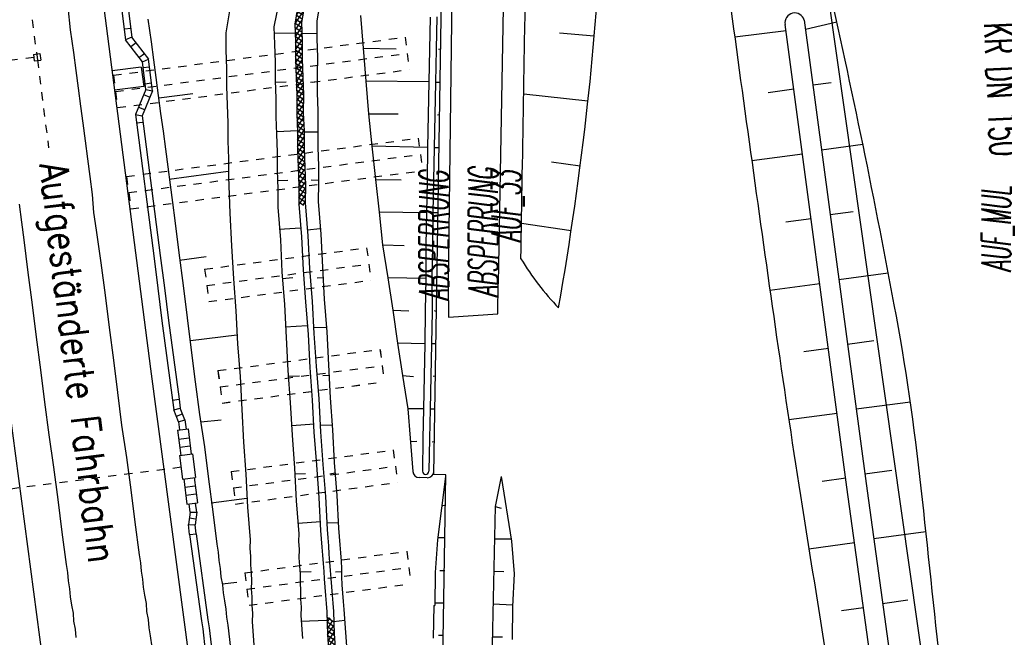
# Model space of a CAD drawing. Extents: x 447827 to 448299, y 438389 to 439851.
# Tile 79 of 116: x 447958 to 448019, y 439431 to 439469. Entities that reach past the tile are written whole.
import ezdxf
from ezdxf.enums import TextEntityAlignment as Align

# ---------------------------------------------------------------- set-up
doc = ezdxf.new("R2010")
doc.units = 0
doc.header["$LTSCALE"] = 2
doc.header["$MEASUREMENT"] = 0
for name, pattern in [('ACAD_ISO03W100', [0.5, 0.25, -0.25]), ('ACAD_ISO05W100', [0.5, 0.25, -0.25]), ('ACAD_ISO10W100W', [0.5, 0.25, -0.25]), ('AUSGEZOGEN', [0]), ('PUNKTX2', [0.5, 0.25, -0.25]), ('STRICHLINIEX2', [0.5, 0.25, -0.25])]:
    doc.linetypes.add(name, pattern=pattern)
doc.layers.get('0').update_dxf_attribs({"linetype": 'AUSGEZOGEN'})
for name, color, linetype in [('210-GRENZL-BAB', 7, 'AUSGEZOGEN'), ('ANMERKUNG', 7, 'CONTINUOUS'), ('BOESCHG', 250, 'AUSGEZOGEN'), ('DB-Bahnachse', 7, 'CONTINUOUS'), ('DB-Boeschungen', 15, 'CONTINUOUS'), ('DB-Gleisachsen', 7, 'CONTINUOUS'), ('DB-GRABEN', 15, 'AUSGEZOGEN'), ('DB-HZV-Stützscheiben', 15, 'CONTINUOUS'), ('DB-Ingenieurbauwerke', 15, 'CONTINUOUS'), ('DB-Kabelanlagen', 15, 'CONTINUOUS'), ('DB-Weg-Boeschungen', 15, 'CONTINUOUS'), ('DB-Wege', 15, 'CONTINUOUS'), ('FBRTOP', 250, 'AUSGEZOGEN'), ('STRASSE', 250, 'AUSGEZOGEN'), ('TEXTO', 4, 'CONTINUOUS')]:
    doc.layers.add(name, color=color, linetype=linetype)
doc.styles.add('ROMANS', font='romans.shx', dxfattribs={"width": 0.8})

# ---------------------------------------------------------------- blocks, each defined once
blk = doc.blocks.new('*X334')
at = {"color": 0, "linetype": 'ByBlock'}
for p, q in [((-313107, -137780), (-312900, -137572)), ((-312892, -137994), (-313107, -137780)), ((-312572, -137996), (-313075, -137493)), ((-312969, -137960), (-312685, -137676)), ((-312749, -138058), (-312522, -137831)), ((-312529, -138156), (-312249, -137877)), ((-312522, -137831), (-312469, -137779)), ((-312183, -138067), (-312473, -137777)), ((-312318, -138250), (-312572, -137996)), ((-312309, -138254), (-312188, -138134)), ((-312188, -138134), (-312029, -137975)), ((-311728, -138522), (-312183, -138067)), ((-312089, -138353), (-311809, -138073)), ((-311228, -138704), (-311899, -138033)), ((-311871, -138453), (-311589, -138171)), ((-311656, -138557), (-311369, -138269)), ((-311442, -138661), (-311207, -138426)), ((-311206, -138408), (-311325, -138289)), ((-311223, -138760), (-310929, -138466)), ((-311207, -138426), (-311149, -138368)), ((-310591, -139023), (-311206, -138408)), ((-310250, -139045), (-310750, -138545)), ((-311131, -138801), (-311228, -138704)), ((-311003, -138858), (-310710, -138565)), ((-310781, -138954), (-310496, -138669)), ((-310548, -139039), (-310281, -138773)), ((-310314, -139123), (-310252, -139061)), ((-310252, -139061), (-310054, -138864)), ((-310074, -139222), (-310250, -139045)), ((-309490, -139487), (-310147, -138830)), ((-310088, -139216), (-309821, -138948)), ((-309868, -139314), (-309588, -139034)), ((-308887, -139772), (-309649, -139010)), ((-309648, -139412), (-309368, -139132)), ((-309433, -139515), (-309148, -139230)), ((-309219, -139619), (-308928, -139329)), ((-308312, -140029), (-309080, -139261)), ((-309002, -139721), (-308708, -139427)), ((-308782, -139819), (-308488, -139525)), ((-308562, -139917), (-308272, -139627)), ((-307815, -140208), (-308506, -139517)), ((-308342, -140015), (-308058, -139731)), ((-308122, -140114), (-307843, -139834)), ((-307902, -140212), (-307808, -140117)), ((-307792, -139912), (-307894, -139810)), ((-307738, -140285), (-307815, -140208)), ((-307808, -140117), (-307622, -139932)), ((-307174, -140531), (-307792, -139912)), ((-307682, -140310), (-307402, -140030)), ((-307462, -140408), (-307178, -140124)), ((-306837, -140549), (-307319, -140067)), ((-307240, -140504), (-306948, -140212)), ((-306827, -140409), (-306718, -140301)), ((-306116, -140953), (-306798, -140270)), ((-307013, -140595), (-306827, -140409)), ((-306645, -140742), (-306837, -140549)), ((-306785, -140686), (-306489, -140389)), ((-306558, -140776), (-306259, -140478)), ((-306330, -140867), (-306029, -140566)), ((-305860, -140890), (-306281, -140470)), ((-306103, -140958), (-305846, -140701)), ((-305872, -141045), (-305573, -140747)), ((-305594, -141156), (-305860, -140890)), ((-305846, -140701), (-305801, -140656)), ((-305077, -141355), (-305760, -140672)), ((-305645, -141136), (-305346, -140837)), ((-305415, -141225), (-305118, -140928)), ((-304560, -141554), (-305231, -140883)), ((-305874, -141048), (-305872, -141045)), ((-305185, -141313), (-304891, -141019)), ((-304956, -141402), (-304663, -141109)), ((-304726, -141490), (-304431, -141195)), ((-304062, -141734), (-304701, -141094)), ((-304495, -141577), (-304195, -141278)), ((-304261, -141662), (-303959, -141360)), ((-303564, -141914), (-304202, -141275)), ((-304027, -141746), (-303723, -141442)), ((-303793, -141831), (-303487, -141525)), ((-303059, -142100), (-303713, -141446)), ((-303560, -141915), (-303252, -141607)), ((-303326, -142000), (-303021, -141695)), ((-302959, -141882), (-303224, -141617)), ((-303095, -142086), (-302965, -141957)), ((-302965, -141957), (-302794, -141786)), ((-302541, -142300), (-302959, -141882)), ((-302865, -142175), (-302566, -141876)), ((-302024, -142499), (-302699, -141823)), ((-302635, -142263), (-302339, -141967)), ((-302406, -142352), (-302111, -142058)), ((-301982, -142223), (-302170, -142035)), ((-301983, -142248), (-301884, -142149)), ((-302176, -142440), (-301983, -142248)), ((-301498, -142706), (-301982, -142223)), ((-301946, -142529), (-301655, -142238)), ((-301718, -142619), (-301425, -142326)), ((-301026, -142861), (-301645, -142241)), ((-301490, -142709), (-301195, -142415)), ((-301263, -142800), (-301002, -142539)), ((-301004, -142564), (-301127, -142441)), ((-301027, -142883), (-300736, -142592)), ((-300441, -143127), (-301004, -142564)), ((-301002, -142539), (-300966, -142503)), ((-300808, -142982), (-300506, -142680)), ((-299924, -143326), (-300610, -142640)), ((-301035, -142891), (-301027, -142883)), ((-300969, -142917), (-301026, -142861)), ((-300580, -143072), (-300278, -142770)), ((-300351, -143161), (-300050, -142860)), ((-300122, -143250), (-299822, -142950)), ((-299406, -143526), (-300086, -142845)), ((-299892, -143339), (-299594, -143040)), ((-299662, -143427), (-299365, -143130)), ((-298883, -143730), (-299560, -143053)), ((-299433, -143516), (-299137, -143220)), ((-299203, -143604), (-298909, -143310)), ((-298354, -143942), (-299034, -143261)), ((-298975, -143694), (-298681, -143401)), ((-298747, -143785), (-298452, -143490)), ((-298520, -143875), (-298222, -143578)), ((-298082, -143895), (-298510, -143467)), ((-298292, -143966), (-298071, -143745)), ((-297824, -144153), (-298082, -143895)), ((-298071, -143745), (-297993, -143667)), ((-298065, -144057), (-297763, -143755)), ((-297306, -144353), (-297992, -143667)), ((-297837, -144148), (-297535, -143845)), ((-297608, -144237), (-297308, -143936)), ((-297105, -144236), (-297469, -143872)), ((-297378, -144325), (-297090, -144037)), ((-297149, -144414), (-297116, -144380)), ((-297116, -144380), (-296853, -144118)), ((-296788, -144552), (-297105, -144236)), ((-297090, -144037), (-297080, -144027)), ((-296268, -144755), (-296939, -144083)), ((-296919, -144502), (-296625, -144208)), ((-296689, -144591), (-296398, -144299)), ((-296460, -144679), (-296168, -144388)), ((-296127, -144577), (-296410, -144294)), ((-296134, -144672), (-295938, -144476)), ((-296004, -144860), (-295709, -144565)), ((-295209, -145177), (-295892, -144494)), ((-296231, -144769), (-296134, -144672)), ((-295738, -144966), (-296127, -144577)), ((-295777, -144951), (-295479, -144653)), ((-295549, -145041), (-295249, -144742)), ((-294688, -145380), (-295374, -144694)), ((-295322, -145132), (-295020, -144830)), ((-295094, -145223), (-294792, -144921)), ((-294865, -145312), (-294565, -145011)), ((-294171, -145579), (-294853, -144896)), ((-294635, -145400), (-294337, -145102)), ((-293659, -145773), (-294324, -145107)), ((-294405, -145489), (-294110, -145193)), ((-294176, -145577), (-293882, -145284)), ((-293946, -145666), (-293653, -145372)), ((-293279, -145834), (-293795, -145318)), ((-293716, -145754), (-293379, -145417)), ((-293451, -145807), (-293105, -145461)), ((-292899, -145896), (-293378, -145417)), ((-293177, -145851), (-292831, -145505)), ((-292516, -145961), (-292999, -145478)), ((-292903, -145895), (-292557, -145550)), ((-292629, -145939), (-292294, -145605)), ((-292110, -146049), (-292619, -145540)), ((-292365, -145994), (-292030, -145659)), ((-291991, -145850), (-292221, -145620)), ((-291998, -145945), (-291767, -145714)), ((-291842, -146107), (-291503, -145769)), ((-291313, -146209), (-291819, -145703)), ((-292103, -146050), (-291998, -145945)), ((-291704, -146137), (-291991, -145850)), ((-291580, -146164), (-291231, -145814)), ((-291013, -146191), (-291421, -145784)), ((-291308, -146210), (-290991, -145893)), ((-290991, -145895), (-291041, -145845)), ((-291034, -146254), (-291016, -146236)), ((-291016, -146236), (-290683, -145903)), ((-290934, -146271), (-291013, -146191)), ((-290991, -145893), (-290957, -145859)), ((-290554, -146332), (-290991, -145895)), ((-290760, -146299), (-290409, -145947)), ((-290174, -146393), (-290661, -145906)), ((-290487, -146343), (-290136, -145993)), ((-290013, -146236), (-290281, -145968)), ((-290213, -146387), (-290010, -146184)), ((-289795, -146455), (-290013, -146236)), ((-290010, -146184), (-289864, -146039)), ((-289939, -146431), (-289592, -146084)), ((-289415, -146516), (-289899, -146033)), ((-289665, -146476), (-289320, -146131)), ((-289018, -146595), (-289516, -146097)), ((-289391, -146520), (-289056, -146185)), ((-289126, -146573), (-288793, -146240)), ((-288616, -146678), (-289124, -146171)), ((-288862, -146627), (-288529, -146295)), ((-288217, -146760), (-288722, -146255)), ((-288599, -146682), (-288266, -146349)), ((-287837, -146821), (-288321, -146338)), ((-288335, -146737), (-287993, -146395)), ((-288065, -146785), (-287719, -146439)), ((-287458, -146883), (-287936, -146404)), ((-287791, -146829), (-287445, -146483)), ((-287074, -146948), (-287557, -146465)), ((-287517, -146873), (-287171, -146528)), ((-287243, -146917), (-286906, -146581)), ((-286672, -147032), (-287177, -146527)), ((-286976, -146969), (-286643, -146636)), ((-286271, -147115), (-286778, -146608)), ((-286712, -147023), (-286379, -146691)), ((-286449, -147078), (-286116, -146745)), ((-285878, -147189), (-286376, -146691)), ((-286185, -147133), (-285845, -146792)), ((-285816, -146933), (-285979, -146771)), ((-285827, -147093), (-285571, -146837)), ((-285495, -147254), (-285816, -146933)), ((-285645, -147229), (-285297, -146881)), ((-285113, -147318), (-285599, -146832)), ((-285372, -147275), (-285023, -146925)), ((-284838, -147275), (-285220, -146893)), ((-284817, -146978), (-284840, -146955)), ((-284821, -147042), (-284749, -146969)), ((-284353, -147442), (-284817, -146978)), ((-285917, -147183), (-285827, -147093)), ((-285100, -147320), (-284821, -147042)), ((-284733, -147380), (-284838, -147275)), ((-284827, -147365), (-284475, -147014)), ((-284553, -147409), (-284201, -147058)), ((-283973, -147503), (-284461, -147016)), ((-284279, -147454), (-283927, -147102)), ((-283839, -147320), (-284081, -147077)), ((-284005, -147498), (-283839, -147333)), ((-283839, -147333), (-283662, -147156)), ((-283575, -147583), (-283839, -147320)), ((-283738, -147549), (-283401, -147212)), ((-283174, -147666), (-283691, -147149)), ((-283475, -147604), (-283139, -147269)), ((-282777, -147745), (-283285, -147237)), ((-283211, -147659), (-282878, -147325)), ((-282947, -147713), (-282703, -147469)), ((-282703, -147500), (-282879, -147325))]:
    blk.add_line(p, q, dxfattribs=at)
blk = doc.blocks.new('*X339')
at = {"color": 0, "linetype": 'ByBlock'}
for p, q in [((-257787, -151098), (-257836, -151049)), ((-257707, -151111), (-257360, -150764)), ((-257404, -151162), (-257642, -150924)), ((-257022, -151226), (-257448, -150800)), ((-257435, -151157), (-257089, -150811)), ((-257163, -151203), (-256818, -150858)), ((-256640, -151290), (-257125, -150805)), ((-256890, -151249), (-256544, -150902)), ((-256273, -151339), (-256740, -150872)), ((-256617, -151293), (-256263, -150939)), ((-255906, -151387), (-256368, -150925)), ((-256336, -151331), (-255982, -150976)), ((-256055, -151368), (-255701, -151013)), ((-255539, -151436), (-256002, -150974)), ((-255774, -151405), (-255419, -151051)), ((-255169, -151488), (-255635, -151022)), ((-255493, -151442), (-255142, -151091)), ((-254856, -151483), (-255268, -151071)), ((-255213, -151480), (-254869, -151137)), ((-254836, -151185), (-254887, -151134)), ((-254853, -151439), (-254597, -151183)), ((-254404, -151617), (-254836, -151185)), ((-254022, -151681), (-254504, -151198)), ((-254941, -151526), (-254853, -151439)), ((-254787, -151552), (-254856, -151483)), ((-254668, -151572), (-254325, -151228)), ((-254396, -151618), (-254052, -151274)), ((-254124, -151664), (-253847, -151388)), ((-253857, -151527), (-254122, -151262)), ((-253648, -151736), (-253857, -151527)), ((-253851, -151709), (-253497, -151355)), ((-253847, -151388), (-253778, -151318)), ((-253281, -151785), (-253744, -151322)), ((-253570, -151746), (-253216, -151392)), ((-252915, -151833), (-253377, -151371)), ((-253289, -151784), (-252935, -151429)), ((-252858, -151572), (-253010, -151419)), ((-253008, -151821), (-252865, -151678)), ((-252865, -151678), (-252653, -151467)), ((-252548, -151882), (-252858, -151572)), ((-252727, -151858), (-252372, -151504)), ((-252180, -151931), (-252644, -151468)), ((-252446, -151895), (-252091, -151541)), ((-251812, -151982), (-252277, -151516)), ((-252166, -151933), (-251810, -151578)), ((-251443, -152032), (-251910, -151565)), ((-251886, -151972), (-251529, -151615)), ((-251606, -152010), (-251248, -151652)), ((-251073, -152084), (-251544, -151613)), ((-251326, -152048), (-250970, -151692)), ((-250691, -152148), (-251177, -151662)), ((-251048, -152088), (-250698, -151738)), ((-250308, -152212), (-250800, -151721)), ((-250775, -152134), (-250425, -151784)), ((-249926, -152277), (-250417, -151785)), ((-250503, -152180), (-250153, -151830)), ((-250230, -152225), (-249881, -151876)), ((-249550, -152334), (-250034, -151850)), ((-249958, -152271), (-249607, -151920)), ((-249685, -152316), (-249327, -151958)), ((-249184, -152382), (-249652, -151914)), ((-249403, -152353), (-249047, -151996)), ((-248817, -152431), (-249284, -151964)), ((-249122, -152390), (-248767, -152034)), ((-248646, -152284), (-248915, -152014)), ((-248841, -152427), (-248642, -152228)), ((-248450, -152479), (-248646, -152284)), ((-248642, -152228), (-248487, -152072)), ((-248560, -152465), (-248209, -152114)), ((-248073, -152538), (-248547, -152064)), ((-248281, -152503), (-247937, -152159)), ((-247691, -152603), (-248173, -152120)), ((-248008, -152549), (-247665, -152205)), ((-247647, -152328), (-247791, -152184)), ((-247660, -152518), (-247392, -152251)), ((-247308, -152667), (-247647, -152328)), ((-247464, -152641), (-247120, -152297)), ((-246926, -152731), (-247408, -152248)), ((-247191, -152687), (-246845, -152340)), ((-246668, -152671), (-247026, -152313)), ((-246648, -152373), (-246655, -152366)), ((-246654, -152467), (-246564, -152378)), ((-246192, -152828), (-246648, -152373)), ((-247736, -152595), (-247660, -152518)), ((-246919, -152732), (-246654, -152467)), ((-246559, -152779), (-246668, -152671)), ((-246638, -152769), (-246283, -152415)), ((-246356, -152806), (-246002, -152452)), ((-245826, -152876), (-246288, -152414)), ((-246075, -152843), (-245721, -152489)), ((-245459, -152925), (-245921, -152463)), ((-245794, -152881), (-245440, -152526)), ((-245092, -152973), (-245555, -152511)), ((-245513, -152918), (-245159, -152563)), ((-245232, -152955), (-244878, -152601)), ((-244726, -153022), (-245188, -152560)), ((-244951, -152992), (-244597, -152638)), ((-244359, -153070), (-244821, -152608)), ((-244670, -153029), (-244316, -152675)), ((-243736, -153375), (-244455, -152657)), ((-244389, -153066), (-244067, -152744)), ((-244119, -153114), (-243880, -152875)), ((-242735, -154058), (-244006, -152787)), ((-243930, -153243), (-243693, -153007)), ((-243740, -153372), (-243506, -153137)), ((-243551, -153501), (-243315, -153265)), ((-243362, -153630), (-243125, -153393)), ((-243173, -153759), (-242936, -153522)), ((-242514, -153961), (-242992, -153483)), ((-242984, -153888), (-242749, -153654)), ((-242795, -154017), (-242562, -153785)), ((-242605, -154146), (-242520, -154061)), ((-242520, -154061), (-242374, -153915)), ((-241733, -154741), (-242514, -153961)), ((-242416, -154275), (-242177, -154036)), ((-242227, -154405), (-241980, -154157)), ((-241554, -154603), (-242030, -154126)), ((-242038, -154534), (-241786, -154282)), ((-241849, -154663), (-241606, -154420)), ((-241660, -154792), (-241559, -154691)), ((-241559, -154691), (-241426, -154558)), ((-240732, -155425), (-241554, -154603)), ((-241471, -154921), (-241243, -154693)), ((-241281, -155050), (-241046, -154814)), ((-241092, -155179), (-240849, -154936)), ((-240594, -155245), (-240989, -154849)), ((-240903, -155308), (-240652, -155057)), ((-240714, -155437), (-240599, -155322)), ((-240599, -155322), (-240455, -155178)), ((-239730, -156108), (-240594, -155245)), ((-240525, -155566), (-240259, -155300)), ((-238729, -156791), (-240159, -155362)), ((-240336, -155695), (-240065, -155424)), ((-240147, -155824), (-239885, -155562)), ((-239957, -155953), (-239704, -155700)), ((-239768, -156082), (-239521, -155835)), ((-239579, -156211), (-239324, -155957)), ((-239390, -156340), (-239128, -156078)), ((-239201, -156469), (-238933, -156201)), ((-238178, -157024), (-239118, -156084)), ((-239012, -156598), (-238746, -156332)), ((-238822, -156727), (-238559, -156464)), ((-238633, -156856), (-238371, -156594)), ((-237814, -157069), (-238278, -156605)), ((-238444, -156985), (-238088, -156629)), ((-238166, -157025), (-237805, -156665)), ((-237451, -157115), (-237915, -156651)), ((-237883, -157061), (-237522, -156700)), ((-237600, -157096), (-237239, -156735)), ((-237087, -157160), (-237551, -156696)), ((-237318, -157132), (-236957, -156771)), ((-236723, -157206), (-237187, -156742)), ((-237035, -157167), (-236674, -156806)), ((-236349, -157262), (-236824, -156787)), ((-236752, -157202), (-236391, -156841)), ((-236469, -157238), (-236130, -156899)), ((-235939, -157354), (-236460, -156833)), ((-236207, -157294), (-235870, -156957)), ((-235575, -157400), (-236059, -156915)), ((-235948, -157353), (-235590, -156995)), ((-235211, -157445), (-235673, -156984)), ((-235665, -157388), (-235309, -157032)), ((-235382, -157424), (-235026, -157067)), ((-234847, -157491), (-235306, -157032)), ((-235100, -157459), (-234743, -157103)), ((-234484, -157536), (-234942, -157078)), ((-234817, -157495), (-234460, -157138)), ((-234120, -157582), (-234579, -157123)), ((-234534, -157530), (-234177, -157173)), ((-234251, -157565), (-233898, -157212)), ((-233731, -157652), (-234215, -157169)), ((-233343, -157723), (-233840, -157226)), ((-233968, -157601), (-233639, -157271)), ((-233707, -157658), (-233370, -157320)), ((-233447, -157716), (-233326, -157595)), ((-233326, -157421), (-233431, -157316))]:
    blk.add_line(p, q, dxfattribs=at)

msp = doc.modelspace()

# ---------------------------------------------------------------- linework, layer by layer
at = {"layer": '210-GRENZL-BAB', "flags": 128}
msp.add_lwpolyline([(448007.245, 439473.817), (448020.715, 439379.043)], dxfattribs=at)
at = {"layer": 'BOESCHG'}
for p, q in [((448006.369, 439468.243), (448008.285, 439468.688)), ((447993.452, 439467.816), (447991.326, 439467.996)), ((448005.181, 439468.123), (448002.047, 439467.736)), ((448006.826, 439464.824), (448007.943, 439464.973)), ((447993.065, 439463.835), (447989.132, 439464.267)), ((448005.659, 439464.555), (448004.099, 439464.347)), ((448007.356, 439460.859), (448009.884, 439461.197)), ((448006.189, 439460.59), (448003.087, 439460.176)), ((447992.589, 439459.863), (447990.827, 439460.092)), ((448007.886, 439456.894), (448009.281, 439457.081)), ((447992.035, 439455.902), (447989.001, 439456.356)), ((448006.719, 439456.626), (448005.18, 439456.42)), ((448008.417, 439452.93), (448011.439, 439453.334)), ((448007.249, 439452.661), (448004.201, 439452.254)), ((447991.404, 439451.952), (447991.403, 439451.952)), ((448008.947, 439448.965), (448010.554, 439449.18)), ((448007.778, 439448.696), (448006.273, 439448.495)), ((448009.478, 439445), (448012.788, 439445.443)), ((448008.308, 439444.731), (448005.353, 439444.337)), ((448010.008, 439441.036), (448011.657, 439441.256)), ((448008.838, 439440.767), (448007.399, 439440.574)), ((448010.551, 439437.073), (448013.742, 439437.511)), ((448009.381, 439436.804), (448006.587, 439436.42)), ((448009.925, 439432.841), (448008.57, 439432.655)), ((448011.095, 439433.11), (448012.631, 439433.321))]:
    msp.add_line(p, q, dxfattribs=at)
for points in [[(447988.966, 439454.18, -0.000232), (447989.135, 439464.454, -0.000368), (447989.25, 439470.93, -0.000045), (447989.464, 439482.493, -0.000346), (447989.493, 439483.989, -0.038863), (447989.76, 439486.714, -0.148923), (447990.091, 439487.364, -0.047226), (447990.359, 439487.594, -0.009044), (447991.882, 439488.63, -0.01151), (447992.645, 439489.104, -0.004608), (447993.083, 439489.357)], [(447991.27, 439451.179, 0.015376), (447993.044, 439463.654, 0.017375), (447993.888, 439474.773, 0.001603), (447994.002, 439477.78, -0.015761), (447994.022, 439478.086, -0.000968), (447994.084, 439478.709, -0.000232), (447994.35, 439481.306, -0.000982), (447994.436, 439482.124, -0.001485), (447994.495, 439482.664, -0.164485), (447994.709, 439483.121, -0.140021), (447995.218, 439483.418, -0.037387)]]:
    msp.add_lwpolyline(points, format="xyb", dxfattribs=at)
at = {"layer": 'BOESCHG', "flags": 128}
for points in [[(448038.241, 439267.784, 0.000778), (448036.246, 439282.201, 0.002453), (448035.584, 439286.771, 0.000122), (448029.615, 439326.509, 0.001203), (448028.997, 439330.551, 0.008468), (448025.29, 439352.004, -0.008608), (448021.65, 439373.11, -0.004878), (448019.783, 439386, -0.002599), (448016.641, 439410.245, -0.00587), (448015.8, 439417.727, 0.001959), (448013.455, 439440.167, 0.018966), (448011.807, 439451.375, 0.010111), (448007.501, 439472.179)], [(448001.807, 439469.503, 0.001912), (448004.609, 439449.398, 0.003711), (448006.169, 439439.057, 0.000684), (448010.173, 439414.01, -0.003123), (448011.023, 439408.52, -0.010795), (448013.215, 439391.184, 0.009739), (448015.605, 439371.963, 0.004843), (448018.784, 439351.325, -0.004509), (448022.214, 439329.16, -0.002201), (448023.796, 439317.939, 0.000771), (448028.224, 439285.879, 0.005097), (448028.79, 439282.105, 0.001481), (448030.911, 439269.14)]]:
    msp.add_lwpolyline(points, format="xyb", dxfattribs=at)
for points in [[(448033.733, 439271.095), (448031.542, 439286.241), (448025.114, 439329.89), (448018.019, 439372.648), (448013.137, 439409.465), (448008.91, 439440.224), (448005.128, 439468.52)], [(448006.296, 439468.788), (448010.088, 439440.447), (448014.331, 439409.583), (448019.186, 439372.898), (448026.301, 439330.059), (448032.719, 439286.447), (448034.914, 439271.299)]]:
    msp.add_lwpolyline(points, dxfattribs=at)
at = {"layer": 'BOESCHG'}
for centre, radius, start, end in [((448005.719, 439468.625), 0.6, 15.80934, 190.09448), ((448004.703, 439463.877), 18.485, 211.64107, 223.38901)]:
    msp.add_arc(centre, radius, start, end, dxfattribs=at)
at = {"layer": 'DB-Bahnachse', "linetype": 'ACAD_ISO10W100W'}
for p, q in [((447957.78, 439478.722), (447959.377, 439466.36)), ((447959.377, 439466.36), (447960.065, 439460.983))]:
    msp.add_line(p, q, dxfattribs=at)
at = {"layer": 'DB-Boeschungen', "linetype": 'Continuous'}
for p, q in [((447971.162, 439469.481), (447970.916, 439468.014)), ((447966.147, 439468.839), (447966.344, 439467.452)), ((447970.916, 439468.014), (447970.904, 439466.946)), ((447966.344, 439467.452), (447966.488, 439466.36)), ((447970.904, 439466.946), (447970.95, 439465.836)), ((447966.488, 439466.36), (447966.632, 439465.269)), ((447970.95, 439465.836), (447970.946, 439464.718)), ((447966.632, 439465.269), (447966.776, 439464.177)), ((447970.946, 439464.718), (447970.992, 439463.609)), ((447966.776, 439464.177), (447966.921, 439463.085)), ((447966.803, 439464.029), (447968.888, 439464.3)), ((447970.992, 439463.609), (447971.038, 439462.5)), ((447966.921, 439463.085), (447967.065, 439461.994)), ((447971.038, 439462.5), (447971.034, 439461.382)), ((447967.065, 439461.994), (447967.209, 439460.902)), ((447971.034, 439461.382), (447971.071, 439460.322)), ((447967.209, 439460.902), (447967.353, 439459.81)), ((447971.071, 439460.322), (447971.067, 439459.204)), ((447967.353, 439459.81), (447967.497, 439458.719)), ((447967.436, 439459.063), (447971.055, 439459.557)), ((447967.497, 439458.719), (447967.641, 439457.627)), ((447971.067, 439459.204), (447971.113, 439458.095)), ((447971.113, 439458.095), (447971.159, 439456.985)), ((447967.641, 439457.627), (447967.785, 439456.535)), ((447971.159, 439456.985), (447971.264, 439454.973)), ((447967.785, 439456.535), (447968.039, 439454.549)), ((447968.039, 439454.549), (447968.292, 439452.562)), ((447971.264, 439454.973), (447971.37, 439452.96)), ((447968.068, 439454.097), (447969.702, 439454.338)), ((447971.37, 439452.96), (447971.516, 439451.005)), ((447968.292, 439452.562), (447968.545, 439450.576)), ((447971.516, 439451.005), (447971.621, 439448.992)), ((447968.545, 439450.576), (447968.798, 439448.59)), ((447968.742, 439449.189), (447971.574, 439449.542)), ((447968.798, 439448.59), (447969.042, 439446.652)), ((447971.621, 439448.992), (447971.776, 439446.988)), ((447969.042, 439446.652), (447969.295, 439444.666)), ((447971.776, 439446.988), (447971.881, 439444.975)), ((447971.881, 439444.975), (447971.987, 439442.962)), ((447969.295, 439444.666), (447969.598, 439442.688)), ((447969.374, 439444.223), (447970.623, 439444.344)), ((447969.598, 439442.688), (447969.851, 439440.702)), ((447971.987, 439442.962), (447972.133, 439441.008)), ((447969.851, 439440.702), (447970.104, 439438.715)), ((447972.133, 439441.008), (447972.238, 439438.995)), ((447970.007, 439439.257), (447972.191, 439439.545)), ((447972.238, 439438.995), (447972.393, 439436.991)), ((447970.104, 439438.715), (447970.357, 439436.729)), ((447972.393, 439436.991), (447972.382, 439436.481)), ((447970.357, 439436.729), (447970.445, 439436.237)), ((447972.382, 439436.481), (447972.421, 439435.98)), ((447970.445, 439436.237), (447970.484, 439435.736)), ((447972.421, 439435.98), (447972.41, 439435.47)), ((447970.484, 439435.736), (447970.572, 439435.244)), ((447970.572, 439435.244), (447970.61, 439434.743)), ((447972.41, 439435.47), (447972.449, 439434.969)), ((447970.61, 439434.743), (447970.698, 439434.25)), ((447972.449, 439434.969), (447972.488, 439434.468)), ((447970.689, 439434.3), (447971.584, 439434.409)), ((447970.698, 439434.25), (447970.737, 439433.749)), ((447972.488, 439434.468), (447972.468, 439434.008)), ((447972.468, 439434.008), (447972.507, 439433.507)), ((447970.737, 439433.749), (447970.825, 439433.257)), ((447972.507, 439433.507), (447972.496, 439432.997)), ((447970.825, 439433.257), (447970.913, 439432.765)), ((447972.496, 439432.997), (447972.535, 439432.496)), ((447970.913, 439432.765), (447970.951, 439432.264)), ((447970.951, 439432.264), (447971.039, 439431.772)), ((447972.535, 439432.496), (447972.525, 439431.986)), ((447971.039, 439431.772), (447971.187, 439430.376)), ((447972.525, 439431.986), (447972.623, 439430.582))]:
    msp.add_line(p, q, dxfattribs=at)
at = {"layer": 'DB-Gleisachsen', "linetype": 'Continuous'}
for p, q in [((447961.239, 439469.588), (447961.387, 439468.192)), ((447961.387, 439468.192), (447961.584, 439466.805)), ((447961.584, 439466.805), (447961.728, 439465.713)), ((447961.728, 439465.713), (447961.872, 439464.622)), ((447961.872, 439464.622), (447962.016, 439463.53)), ((447962.016, 439463.53), (447962.151, 439462.488)), ((447962.151, 439462.488), (447962.295, 439461.396)), ((447962.295, 439461.396), (447962.44, 439460.304)), ((447962.44, 439460.304), (447962.584, 439459.213)), ((447962.584, 439459.213), (447962.728, 439458.121)), ((447962.728, 439458.121), (447962.823, 439457.021)), ((447958.263, 439457.527), (447958.407, 439456.435)), ((447962.823, 439457.021), (447962.967, 439455.929)), ((447958.407, 439456.435), (447958.551, 439455.344)), ((447962.967, 439455.929), (447963.269, 439453.951)), ((447958.551, 439455.344), (447958.804, 439453.357)), ((447963.269, 439453.951), (447963.522, 439451.965)), ((447958.804, 439453.357), (447959.057, 439451.371)), ((447963.522, 439451.965), (447963.776, 439449.978)), ((447959.057, 439451.371), (447959.311, 439449.384)), ((447963.776, 439449.978), (447964.029, 439447.992)), ((447959.311, 439449.384), (447959.564, 439447.398)), ((447964.029, 439447.992), (447964.282, 439446.005)), ((447959.564, 439447.398), (447959.817, 439445.411)), ((447964.282, 439446.005), (447964.535, 439444.019)), ((447959.817, 439445.411), (447960.07, 439443.425)), ((447964.535, 439444.019), (447964.837, 439442.041)), ((447960.07, 439443.425), (447960.372, 439441.447)), ((447964.837, 439442.041), (447965.09, 439440.055)), ((447960.372, 439441.447), (447960.625, 439439.461)), ((447965.09, 439440.055), (447965.344, 439438.069)), ((447960.625, 439439.461), (447960.878, 439437.474)), ((447965.344, 439438.069), (447965.597, 439436.082)), ((447960.878, 439437.474), (447961.132, 439435.488)), ((447965.597, 439436.082), (447965.685, 439435.59)), ((447961.132, 439435.488), (447961.22, 439434.996)), ((447965.685, 439435.59), (447965.723, 439435.089)), ((447961.22, 439434.996), (447961.258, 439434.495)), ((447965.723, 439435.089), (447965.811, 439434.597)), ((447965.811, 439434.597), (447965.85, 439434.096)), ((447961.258, 439434.495), (447961.346, 439434.003)), ((447961.346, 439434.003), (447961.385, 439433.502)), ((447965.85, 439434.096), (447965.938, 439433.603)), ((447961.385, 439433.502), (447961.473, 439433.009)), ((447965.938, 439433.603), (447966.026, 439433.111)), ((447961.473, 439433.009), (447961.561, 439432.517)), ((447966.026, 439433.111), (447966.064, 439432.61)), ((447961.561, 439432.517), (447961.599, 439432.016)), ((447966.064, 439432.61), (447966.152, 439432.118)), ((447961.599, 439432.016), (447961.687, 439431.524)), ((447966.152, 439432.118), (447966.191, 439431.617)), ((447966.191, 439431.617), (447966.279, 439431.125)), ((447961.687, 439431.524), (447961.726, 439431.023)), ((447966.279, 439431.125), (447966.476, 439429.738))]:
    msp.add_line(p, q, dxfattribs=at)
at = {"layer": 'DB-GRABEN', "linetype": 'Continuous'}
for p, q in [((447976.728, 439470.17), (447976.473, 439468.753)), ((447974.142, 439469.86), (447973.847, 439468.385)), ((447975.381, 439470.031), (447975.135, 439468.565)), ((447975.784, 439470.052), (447975.529, 439468.635)), ((447973.847, 439468.385), (447973.884, 439467.325)), ((447975.135, 439468.565), (447975.181, 439467.455)), ((447975.529, 439468.635), (447975.575, 439467.526)), ((447976.473, 439468.753), (447976.47, 439467.635)), ((447973.868, 439467.983), (447975.134, 439468.006)), ((447975.545, 439467.977), (447976.457, 439467.988)), ((447973.884, 439467.325), (447973.929, 439466.216)), ((447975.181, 439467.455), (447975.169, 439466.387)), ((447975.575, 439467.526), (447975.571, 439466.408)), ((447976.47, 439467.635), (447976.515, 439466.525)), ((447976.515, 439466.525), (447976.503, 439465.457)), ((447973.929, 439466.216), (447973.926, 439465.098)), ((447975.169, 439466.387), (447975.214, 439465.277)), ((447975.571, 439466.408), (447975.617, 439465.298)), ((447976.503, 439465.457), (447976.499, 439464.339)), ((447973.926, 439465.098), (447973.972, 439463.989)), ((447973.943, 439465), (447974.601, 439465.015)), ((447975.214, 439465.277), (447975.26, 439464.168)), ((447975.617, 439465.298), (447975.654, 439464.238)), ((447976.533, 439465.005), (447976.081, 439464.975)), ((447975.26, 439464.168), (447975.257, 439463.05)), ((447975.654, 439464.238), (447975.65, 439463.12)), ((447976.499, 439464.339), (447976.545, 439463.229)), ((447973.972, 439463.989), (447973.968, 439462.871)), ((447975.257, 439463.05), (447975.302, 439461.941)), ((447975.65, 439463.12), (447975.696, 439462.011)), ((447976.545, 439463.229), (447976.542, 439462.111)), ((447973.968, 439462.871), (447974.005, 439461.811)), ((447974.005, 439461.811), (447974.051, 439460.702)), ((447974.028, 439461.967), (447975.285, 439462.039)), ((447975.302, 439461.941), (447975.299, 439460.823)), ((447975.696, 439462.011), (447975.692, 439460.893)), ((447975.705, 439461.962), (447976.568, 439461.964)), ((447976.542, 439462.111), (447976.538, 439460.993)), ((447974.051, 439460.702), (447974.047, 439459.583)), ((447975.299, 439460.823), (447975.336, 439459.763)), ((447975.692, 439460.893), (447975.738, 439459.784)), ((447976.538, 439460.993), (447976.584, 439459.884)), ((447976.584, 439459.884), (447976.571, 439458.815)), ((447974.047, 439459.583), (447974.093, 439458.474)), ((447975.336, 439459.763), (447975.381, 439458.654)), ((447975.738, 439459.784), (447975.784, 439458.675)), ((447974.054, 439458.975), (447974.712, 439458.991)), ((447976.594, 439458.972), (447976.134, 439458.991)), ((447976.571, 439458.815), (447976.568, 439457.697)), ((447974.093, 439458.474), (447974.089, 439457.356)), ((447975.381, 439458.654), (447975.378, 439457.536)), ((447975.784, 439458.675), (447975.772, 439457.606)), ((447975.378, 439457.536), (447975.532, 439455.532)), ((447975.772, 439457.606), (447975.926, 439455.602)), ((447976.568, 439457.697), (447976.723, 439455.693)), ((447974.089, 439457.356), (447974.244, 439455.352)), ((447974.179, 439456.001), (447975.485, 439456.082)), ((447975.914, 439455.955), (447976.661, 439456.038)), ((447976.723, 439455.693), (447976.828, 439453.68)), ((447974.244, 439455.352), (447974.341, 439453.389)), ((447975.532, 439455.532), (447975.638, 439453.519)), ((447975.926, 439455.602), (447976.032, 439453.589)), ((447974.341, 439453.389), (447974.495, 439451.385)), ((447975.638, 439453.519), (447975.784, 439451.564)), ((447976.032, 439453.589), (447976.186, 439451.585)), ((447976.828, 439453.68), (447976.925, 439451.717)), ((447974.362, 439452.986), (447975.01, 439453.051)), ((447976.844, 439453.023), (447976.491, 439453.011)), ((447975.784, 439451.564), (447975.939, 439449.56)), ((447976.186, 439451.585), (447976.283, 439449.621)), ((447976.925, 439451.717), (447977.079, 439449.713)), ((447974.495, 439451.385), (447974.601, 439449.372)), ((447974.536, 439450.02), (447975.891, 439450.11)), ((447976.271, 439449.975), (447977.027, 439450.008)), ((447977.079, 439449.713), (447977.185, 439447.7)), ((447974.601, 439449.372), (447974.706, 439447.359)), ((447975.939, 439449.56), (447976.044, 439447.547)), ((447976.283, 439449.621), (447976.438, 439447.617)), ((447974.706, 439447.359), (447974.852, 439445.404)), ((447976.044, 439447.547), (447976.199, 439445.543)), ((447976.438, 439447.617), (447976.592, 439445.613)), ((447977.185, 439447.7), (447977.29, 439445.687)), ((447974.768, 439447.014), (447975.425, 439447.03)), ((447977.25, 439447.051), (447976.847, 439447.03)), ((447976.199, 439445.543), (447976.295, 439443.58)), ((447976.592, 439445.613), (447976.698, 439443.601)), ((447977.29, 439445.687), (447977.436, 439443.732)), ((447974.852, 439445.404), (447974.958, 439443.391)), ((447974.951, 439444), (447976.306, 439444.089)), ((447976.677, 439444.003), (447977.433, 439444.037)), ((447977.436, 439443.732), (447977.542, 439441.72)), ((447974.958, 439443.391), (447975.112, 439441.387)), ((447976.295, 439443.58), (447976.45, 439441.575)), ((447976.698, 439443.601), (447976.853, 439441.597)), ((447975.112, 439441.387), (447975.218, 439439.375)), ((447976.45, 439441.575), (447976.605, 439439.571)), ((447976.853, 439441.597), (447976.999, 439439.642)), ((447977.542, 439441.72), (447977.696, 439439.716)), ((447975.125, 439441.034), (447975.782, 439441.05)), ((447977.607, 439441.071), (447977.262, 439441.009)), ((447976.605, 439439.571), (447976.71, 439437.559)), ((447976.999, 439439.642), (447977.104, 439437.629)), ((447977.696, 439439.716), (447977.802, 439437.703)), ((447975.218, 439439.375), (447975.372, 439437.371)), ((447975.307, 439438.019), (447976.712, 439438.118)), ((447977.083, 439438.032), (447977.79, 439438.056)), ((447977.104, 439437.629), (447977.143, 439437.128)), ((447977.802, 439437.703), (447977.841, 439437.202)), ((447975.372, 439437.371), (447975.353, 439436.91)), ((447976.71, 439437.559), (447976.749, 439437.058)), ((447976.749, 439437.058), (447976.788, 439436.557)), ((447977.143, 439437.128), (447977.181, 439436.627)), ((447977.841, 439437.202), (447977.879, 439436.701)), ((447975.353, 439436.91), (447975.392, 439436.409)), ((447975.392, 439436.409), (447975.381, 439435.899)), ((447976.788, 439436.557), (447976.826, 439436.056)), ((447977.181, 439436.627), (447977.22, 439436.126)), ((447977.879, 439436.701), (447977.918, 439436.2)), ((447975.381, 439435.899), (447975.42, 439435.398)), ((447976.826, 439436.056), (447976.865, 439435.555)), ((447977.22, 439436.126), (447977.259, 439435.625)), ((447977.918, 439436.2), (447977.957, 439435.699)), ((447975.42, 439435.398), (447975.459, 439434.897)), ((447976.865, 439435.555), (447976.904, 439435.054)), ((447977.259, 439435.625), (447977.297, 439435.124)), ((447977.957, 439435.699), (447977.986, 439435.247)), ((447977.986, 439435.247), (447977.976, 439434.737)), ((447975.432, 439435.045), (447976.139, 439435.069)), ((447975.459, 439434.897), (447975.448, 439434.387)), ((447976.904, 439435.054), (447976.933, 439434.602)), ((447976.933, 439434.602), (447976.972, 439434.101)), ((447977.297, 439435.124), (447977.336, 439434.623)), ((447977.336, 439434.623), (447977.375, 439434.122)), ((447977.972, 439435.041), (447977.619, 439435.029)), ((447977.976, 439434.737), (447978.015, 439434.236)), ((447975.448, 439434.387), (447975.487, 439433.886)), ((447976.972, 439434.101), (447977.011, 439433.6)), ((447977.375, 439434.122), (447977.413, 439433.621)), ((447978.015, 439434.236), (447978.053, 439433.735)), ((447975.487, 439433.886), (447975.476, 439433.377)), ((447975.476, 439433.377), (447975.515, 439432.876)), ((447977.011, 439433.6), (447977.049, 439433.099)), ((447977.413, 439433.621), (447977.452, 439433.12)), ((447978.053, 439433.735), (447978.092, 439433.234)), ((447975.515, 439432.876), (447975.504, 439432.366)), ((447977.049, 439433.099), (447977.088, 439432.598)), ((447977.452, 439433.12), (447977.491, 439432.619)), ((447978.092, 439433.234), (447978.131, 439432.733)), ((447975.504, 439432.366), (447975.603, 439430.961)), ((447977.088, 439432.598), (447977.137, 439431.184)), ((447977.491, 439432.619), (447977.531, 439431.255)), ((447978.131, 439432.733), (447978.229, 439431.329)), ((447975.517, 439432.012), (447977.078, 439432.088)), ((447977.498, 439432.011), (447978.196, 439432.085)), ((447977.137, 439431.184), (447977.236, 439429.78)), ((447977.531, 439431.255), (447977.63, 439429.85)), ((447978.229, 439431.329), (447978.327, 439429.924))]:
    msp.add_line(p, q, dxfattribs=at)
at = {"layer": 'DB-HZV-Stützscheiben', "linetype": 'PUNKTX2'}
for p, q in [((447964.031, 439465.418), (447981.88, 439467.745)), ((447981.88, 439467.745), (447982.009, 439466.753)), ((447982.009, 439466.753), (447982.137, 439465.762)), ((447964.031, 439465.418), (447964.16, 439464.427)), ((447964.288, 439463.435), (447982.137, 439465.762)), ((447964.16, 439464.427), (447964.288, 439463.435)), ((447964.835, 439459.227), (447982.683, 439461.565)), ((447982.683, 439461.565), (447982.812, 439460.574)), ((447982.812, 439460.574), (447982.941, 439459.582)), ((447965.094, 439457.243), (447982.941, 439459.582)), ((447964.835, 439459.227), (447964.965, 439458.235)), ((447964.965, 439458.235), (447965.094, 439457.243)), ((447969.611, 439453.552), (447979.525, 439454.858)), ((447979.525, 439454.858), (447979.786, 439452.875)), ((447969.611, 439453.552), (447969.872, 439451.569)), ((447969.871, 439451.569), (447979.785, 439452.875)), ((447970.426, 439447.346), (447980.341, 439448.645)), ((447970.426, 439447.346), (447980.341, 439448.645)), ((447980.341, 439448.645), (447980.601, 439446.662)), ((447980.342, 439448.649), (447980.602, 439446.666)), ((447970.426, 439447.346), (447970.686, 439445.363)), ((447970.427, 439447.345), (447970.687, 439445.362)), ((447970.686, 439445.363), (447980.601, 439446.662)), ((447970.687, 439445.363), (447980.602, 439446.663)), ((447971.239, 439441.171), (447981.152, 439442.492)), ((447981.152, 439442.492), (447981.416, 439440.509)), ((447971.239, 439441.171), (447971.504, 439439.188)), ((447971.504, 439439.188), (447981.416, 439440.509)), ((447972.062, 439434.975), (447981.975, 439436.296)), ((447981.975, 439436.296), (447982.239, 439434.314)), ((447972.062, 439434.975), (447972.327, 439432.993)), ((447972.327, 439432.993), (447982.239, 439434.314))]:
    msp.add_line(p, q, dxfattribs=at)
at = {"layer": 'DB-HZV-Stützscheiben', "linetype": 'ACAD_ISO05W100'}
for p, q in [((447964.16, 439464.427), (447982.009, 439466.753)), ((447964.965, 439458.235), (447982.812, 439460.574)), ((447969.741, 439452.56), (447979.655, 439453.867)), ((447970.556, 439446.355), (447980.471, 439447.654)), ((447970.556, 439446.355), (447980.471, 439447.654)), ((447971.371, 439440.18), (447981.284, 439441.5)), ((447972.194, 439433.984), (447982.107, 439435.305))]:
    msp.add_line(p, q, dxfattribs=at)
at = {"layer": 'DB-Ingenieurbauwerke', "linetype": 'Continuous'}
for p, q in [((447962.193, 439479.292), (447966.309, 439447.451)), ((447959.134, 439466.692), (447959.531, 439466.744)), ((447959.134, 439466.692), (447959.186, 439466.295)), ((447959.531, 439466.744), (447959.582, 439466.347)), ((447959.186, 439466.295), (447959.582, 439466.347)), ((447965.738, 439465.911), (447963.946, 439465.69)), ((447965.738, 439465.911), (447965.885, 439464.72)), ((447965.885, 439464.72), (447964.099, 439464.5)), ((447966.309, 439447.451), (447969.864, 439420.694)), ((447957.484, 439446.295), (447961.041, 439419.522))]:
    msp.add_line(p, q, dxfattribs=at)
at = {"layer": 'DB-Ingenieurbauwerke', "linetype": 'ACAD_ISO03W100'}
msp.add_line((447959.16, 439466.495), (447949.072, 439465.236), dxfattribs=at)
at = {"layer": 'DB-Kabelanlagen', "linetype": 'Continuous'}
for p, q in [((447963.382, 439478.351), (447964.78, 439467.587)), ((447963.785, 439478.372), (447965.163, 439467.745)), ((447964.701, 439468.248), (447965.1, 439468.289)), ((447965.163, 439467.745), (447964.779, 439467.588)), ((447966.191, 439466.396), (447965.163, 439467.745)), ((447965.804, 439466.229), (447964.78, 439467.587)), ((447965.43, 439467.405), (447965.103, 439467.158)), ((447965.595, 439466.505), (447965.923, 439466.752)), ((447965.804, 439466.229), (447966.186, 439466.403)), ((447966.011, 439464.546), (447965.804, 439466.229)), ((447965.846, 439465.885), (447966.244, 439465.934)), ((447966.424, 439464.47), (447966.186, 439466.403)), ((447965.968, 439464.893), (447966.351, 439464.943)), ((447966.013, 439464.55), (447965.373, 439463.01)), ((447966.424, 439464.47), (447965.785, 439462.933)), ((447965.88, 439464.23), (447966.258, 439464.072)), ((447966.006, 439464.534), (447966.424, 439464.47)), ((447965.373, 439463.01), (447966.495, 439454.375)), ((447965.373, 439463.01), (447965.785, 439462.933)), ((447965.563, 439463.468), (447965.943, 439463.313)), ((447965.785, 439462.933), (447966.898, 439454.396)), ((447965.826, 439462.535), (447965.431, 439462.494)), ((447966.495, 439454.375), (447966.748, 439452.388)), ((447966.898, 439454.396), (447967.151, 439452.41)), ((447966.748, 439452.388), (447967.001, 439450.402)), ((447967.151, 439452.41), (447967.404, 439450.423)), ((447967.001, 439450.402), (447967.648, 439445.544)), ((447967.404, 439450.423), (447968.045, 439445.595)), ((447967.648, 439445.544), (447968.045, 439445.595)), ((447967.648, 439445.544), (447967.725, 439444.939)), ((447968.045, 439445.595), (447968.115, 439445.042)), ((447967.725, 439444.939), (447968.115, 439445.042)), ((447968.018, 439444.224), (447967.725, 439444.939)), ((447968.408, 439444.327), (447968.115, 439445.042)), ((447967.882, 439444.558), (447968.252, 439444.709)), ((447968.018, 439444.224), (447968.408, 439444.327)), ((447968.018, 439444.224), (447968.082, 439443.724)), ((447968.408, 439444.327), (447968.479, 439443.775)), ((447967.952, 439443.708), (447968.597, 439443.79)), ((447967.952, 439443.708), (447968.15, 439442.161)), ((447968.597, 439443.79), (447968.795, 439442.243)), ((447968.023, 439443.153), (447968.668, 439443.235)), ((447968.087, 439442.657), (447968.731, 439442.739)), ((447968.075, 439442.151), (447968.869, 439442.252)), ((447968.075, 439442.151), (447968.259, 439440.713)), ((447968.869, 439442.252), (447969.052, 439440.814)), ((447968.259, 439440.713), (447969.052, 439440.814)), ((447968.333, 439440.722), (447968.531, 439439.175)), ((447968.978, 439440.805), (447969.175, 439439.257)), ((447968.396, 439440.226), (447969.041, 439440.309)), ((447968.46, 439439.73), (447969.104, 439439.813)), ((447968.531, 439439.175), (447969.175, 439439.257)), ((447968.723, 439438.691), (447968.659, 439439.191)), ((447969.127, 439438.689), (447969.056, 439439.241)), ((447968.723, 439438.691), (447968.619, 439437.925)), ((447968.675, 439438.334), (447969.071, 439438.28)), ((447968.723, 439438.691), (447969.127, 439438.689)), ((447969.127, 439438.689), (447969.023, 439437.923)), ((447968.696, 439437.321), (447968.619, 439437.925)), ((447968.619, 439437.925), (447969.023, 439437.923)), ((447969.093, 439437.372), (447969.023, 439437.923)), ((447968.696, 439437.321), (447969.417, 439432.041)), ((447968.697, 439437.322), (447969.093, 439437.372)), ((447969.093, 439437.372), (447969.81, 439432.111)), ((447969.417, 439432.041), (447969.504, 439431.548)), ((447969.81, 439432.111), (447969.898, 439431.619)), ((447969.898, 439431.619), (447970.046, 439430.223)), ((447969.504, 439431.548), (447969.643, 439430.202))]:
    msp.add_line(p, q, dxfattribs=at)
at = {"layer": 'DB-Kabelanlagen', "linetype": 'STRICHLINIEX2'}
msp.add_line((447968.167, 439441.432), (447957.24, 439440.039), dxfattribs=at)
at = {"layer": 'DB-Weg-Boeschungen', "linetype": 'Continuous'}
for p, q in [((447979.141, 439469.061), (447979.305, 439467.062)), ((447983.406, 439468.977), (447983.366, 439466.996)), ((447983.809, 439468.99), (447983.768, 439467.009)), ((447979.305, 439467.062), (447981.335, 439467.029)), ((447979.305, 439467.062), (447979.47, 439465.063)), ((447983.366, 439466.996), (447983.325, 439465.015)), ((447983.768, 439467.009), (447983.736, 439464.979)), ((447984.073, 439467.007), (447983.924, 439466.983)), ((447983.325, 439465.015), (447979.47, 439465.063)), ((447979.47, 439465.063), (447979.635, 439463.064)), ((447983.325, 439465.015), (447983.292, 439462.985)), ((447983.736, 439464.979), (447983.695, 439462.998)), ((447984.04, 439464.977), (447983.736, 439464.979)), ((447979.635, 439463.064), (447981.459, 439463.049)), ((447979.635, 439463.064), (447979.849, 439461.073)), ((447983.292, 439462.985), (447983.251, 439461.005)), ((447983.695, 439462.998), (447983.662, 439460.968)), ((447983.999, 439462.996), (447983.851, 439462.973)), ((447983.251, 439461.005), (447979.849, 439461.073)), ((447979.849, 439461.073), (447980.071, 439459.033)), ((447983.251, 439461.005), (447983.218, 439458.974)), ((447983.662, 439460.968), (447983.621, 439458.988)), ((447983.966, 439460.966), (447983.662, 439460.968)), ((447980.071, 439459.033), (447981.641, 439459.028)), ((447980.071, 439459.033), (447980.285, 439457.042)), ((447983.218, 439458.974), (447983.178, 439456.994)), ((447983.621, 439458.988), (447983.581, 439457.007)), ((447983.925, 439458.985), (447983.769, 439459.011)), ((447983.178, 439456.994), (447980.285, 439457.042)), ((447980.285, 439457.042), (447980.499, 439455.051)), ((447983.178, 439456.994), (447983.137, 439455.013)), ((447983.581, 439457.007), (447983.548, 439454.977)), ((447983.885, 439457.004), (447983.581, 439457.007)), ((447980.499, 439455.051), (447981.822, 439455.007)), ((447980.499, 439455.051), (447980.819, 439453.026)), ((447983.137, 439455.013), (447983.153, 439452.991)), ((447983.548, 439454.977), (447983.507, 439452.996)), ((447983.852, 439454.974), (447983.696, 439455)), ((447983.153, 439452.991), (447980.819, 439453.026)), ((447980.819, 439453.026), (447981.132, 439451.051)), ((447983.153, 439452.991), (447983.113, 439451.01)), ((447983.811, 439452.994), (447983.507, 439452.996)), ((447983.507, 439452.996), (447983.524, 439450.974)), ((447981.132, 439451.051), (447982.102, 439451.002)), ((447981.132, 439451.051), (447981.403, 439449.018)), ((447983.113, 439451.01), (447983.08, 439448.98)), ((447983.524, 439450.974), (447983.483, 439448.993)), ((447983.778, 439450.963), (447983.672, 439450.997)), ((447983.08, 439448.98), (447981.403, 439449.018)), ((447981.403, 439449.018), (447981.716, 439447.043)), ((447983.08, 439448.98), (447983.039, 439446.999)), ((447983.483, 439448.993), (447983.442, 439447.012)), ((447983.787, 439448.99), (447983.483, 439448.993)), ((447981.716, 439447.043), (447982.382, 439446.996)), ((447981.716, 439447.043), (447982.037, 439445.018)), ((447983.039, 439446.999), (447982.999, 439445.018)), ((447983.442, 439447.012), (447983.409, 439444.982)), ((447983.746, 439447.01), (447983.598, 439446.986)), ((447982.037, 439445.018), (447982.185, 439443.214)), ((447982.999, 439445.018), (447982.037, 439445.018)), ((447982.999, 439445.018), (447982.969, 439443.201)), ((447983.409, 439444.982), (447983.372, 439443.194)), ((447983.713, 439444.98), (447983.409, 439444.982)), ((447982.185, 439443.214), (447982.354, 439441.171)), ((447982.201, 439443.019), (447982.604, 439443.032)), ((447982.969, 439443.201), (447982.937, 439441.201)), ((447983.372, 439443.194), (447983.332, 439441.194)), ((447983.673, 439442.999), (447983.525, 439442.975)), ((447983.237, 439440.796), (447982.746, 439440.804)), ((447984.348, 439440.88), (447983.863, 439437.005)), ((447987.757, 439440.861), (447988.383, 439436.911)), ((447984.29, 439439.097), (447984.192, 439439.082)), ((447987.389, 439439.031), (447987.758, 439438.938)), ((447983.863, 439437.005), (447983.723, 439435.008)), ((447984.299, 439437.125), (447983.896, 439437.111)), ((447987.348, 439437.051), (447988.359, 439437.059)), ((447988.383, 439436.911), (447988.548, 439434.912)), ((447983.723, 439435.008), (447983.69, 439432.978)), ((447984.316, 439435.102), (447984.012, 439435.105)), ((447987.308, 439435.07), (447987.916, 439435.065)), ((447988.548, 439434.912), (447988.457, 439432.923)), ((447983.641, 439432.97), (447983.6, 439430.99)), ((447983.641, 439432.97), (447983.69, 439432.978)), ((447984.275, 439433.121), (447983.667, 439433.126)), ((447987.267, 439433.089), (447988.442, 439433.022)), ((447988.457, 439432.923), (447988.425, 439430.893)), ((447984.234, 439431.141), (447983.93, 439431.143)), ((447987.234, 439431.059), (447987.842, 439431.054))]:
    msp.add_line(p, q, dxfattribs=at)
for centre, major_axis, start_param, end_param in [((447982.752, 439441.204), (-0.283, 0.283), 0.867583, 2.339842), ((447983.137, 439441.198), (-0.141, 0.141), 0.769204, 2.339842), ((447983.132, 439441.198), (-0.141, 0.141), 2.339842, 3.906591), ((447983.243, 439441.196), (-0.283, 0.283), 2.339842, 3.91042)]:
    msp.add_ellipse(centre, major_axis=major_axis, ratio=1, start_param=start_param, end_param=end_param, dxfattribs=at)
at = {"layer": 'DB-Wege', "linetype": 'Continuous'}
for p in [(447984.332, 439485.494), (447984.368, 439440.978)]:
    msp.add_line(p, (447983.618, 439440.99), dxfattribs=at)
at = {"layer": 'DB-Wege'}
for p, q in [((447984.299, 439437.125), (447984.368, 439440.978)), ((447987.757, 439440.861), (447987.389, 439439.031)), ((447987.389, 439439.031), (447987.17, 439428.659)), ((447984.171, 439428.707), (447984.299, 439437.125))]:
    msp.add_line(p, q, dxfattribs=at)
at = {"layer": 'FBRTOP'}
for points in [[(448034.372, 439384.926, -0.000001), (448050.087, 439286.169, -0.000002), (448057.944, 439236.79), (448081.515, 439088.654, 0.000001), (448091.337, 439026.931, -0.000001), (448101.158, 438965.207, -0.000001), (448105.087, 438940.518, 0.000002), (448109.015, 438915.828, 0.000007), (448110.98, 438903.483, -0.000017)], [(448068.197, 439390.308, -0.000001), (448083.912, 439291.551, -0.000002), (448091.769, 439242.172), (448115.34, 439094.036, 0.000001), (448125.161, 439032.313, -0.000001), (448134.983, 438970.589, -0.000001), (448138.911, 438945.9, 0.000002), (448142.84, 438921.21, 0.000007), (448144.804, 438908.866, -0.000017)]]:
    msp.add_lwpolyline(points, format="xyb", dxfattribs=at)
at = {"layer": 'STRASSE'}
for points in [[(447988.179, 439486.418), (447987.566, 439452.692)], [(447984.945, 439486.337), (447984.509, 439452.701)]]:
    msp.add_lwpolyline(points, dxfattribs=at)
at = {"layer": 'STRASSE', "flags": 128}
msp.add_lwpolyline([(447984.509, 439452.701), (447984.535, 439450.617), (447987.549, 439450.817), (447987.566, 439452.692)], dxfattribs=at)

# ---------------------------------------------------------------- block references
at = {"layer": 'DB-GRABEN', "linetype": 'Continuous', "xscale": 0.001000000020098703, "yscale": 0.0009999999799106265, "zscale": 0.001, "rotation": 281.5433552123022}
for name in ['*X334', '*X339']:
    msp.add_blockref(name, (448176.724, 439210.001), dxfattribs=at)

# ---------------------------------------------------------------- texts
at = {"layer": 'ANMERKUNG', "style": 'ROMANS', "oblique": 7, "width": 0.5}
for s, p in [('ABSPERRUNG', (447984.535, 439451.617)), ('ABSPERRUNG', (447987.549, 439451.817)), ('AUF_33', (447988.966, 439455.18)), ('AUF_MUL', (448018.945, 439453.37))]:
    msp.add_text(s, height=1.8, rotation=90, dxfattribs=at).set_placement(p)
at = {"layer": 'DB-Ingenieurbauwerke', "linetype": 'Continuous', "style": 'ROMANS', "oblique": 0, "width": 0.8334}
msp.add_text('Aufgeständerte Fahrbahn', height=1.75, rotation=277.05336, dxfattribs=at).set_placement((447959.496, 439459.948))
at = {"layer": 'TEXTO', "style": 'ROMANS', "width": 0.6}
msp.add_text('KR DN 150', height=1.8, rotation=272.7707, dxfattribs=at).set_placement((448017.486, 439464.516), align=Align.CENTER)

doc.saveas('drawing.dxf')
